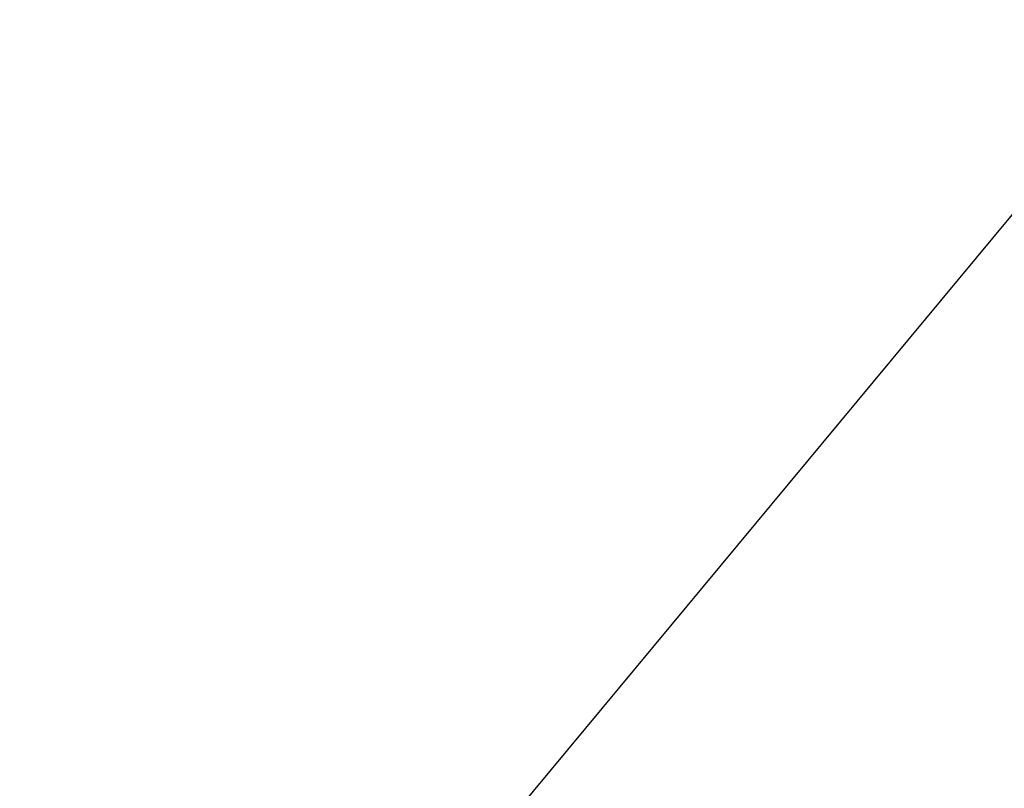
# Model space of a CAD drawing. Header units: millimetres. Extents: x -225 to 225, y 20 to 511.
# Tile 148 of 256: x -195.25 to -195.1984, y 40.753 to 40.7933. Entities that reach past the tile are written whole.
import ezdxf

# ---------------------------------------------------------------- set-up
doc = ezdxf.new("R2010")
doc.units = ezdxf.units.MM
doc.layers.add('SISTA 05_tapissée', color=7, linetype='Continuous', true_color=0xffffff)

msp = doc.modelspace()

# ---------------------------------------------------------------- linework, layer by layer
at = {"layer": 'SISTA 05_tapissée', "color": 7, "true_color": 0xffffff}
msp.add_line((-194.619367, 41.479411, 774.853553), (-197.535166, 37.970565, 774.853553), dxfattribs=at)
msp.add_arc((-169.208847, 72.287342, 779.5), 40, 210.3017693, 231.9916741, dxfattribs=at)
at = {"layer": 'SISTA 05_tapissée', "color": 7, "true_color": 0xffffff, "extrusion": (-0.787921, 0.615776, 0)}
msp.add_arc((87.238009, 775, 177.83606), 4.5, 0, 90, dxfattribs=at)
at = {"layer": 'SISTA 05_tapissée', "color": 7, "true_color": 0xffffff}
for points, knots in [([(-203.758354, 52.132226, 779.499999), (-203.027642, 51.114229, 779.499999), (-202.254056, 50.124323, 779.499999), (-201.06345, 48.660049, 779.499999), (-200.655322, 48.168627, 779.499999), (-199.837169, 47.199548, 779.499999), (-199.419518, 46.712904, 779.499999), (-198.588125, 45.758858, 779.499999), (-198.164258, 45.279795, 779.499999), (-197.319411, 44.341404, 779.499999), (-196.88926, 43.871842, 779.499999), (-196.025723, 42.950641, 779.499999), (-195.586857, 42.493093, 779.499999), (-194.708314, 41.606428, 779.499999), (-194.266835, 41.174786, 779.5), (-193.816222, 40.753478, 779.5)], [0.045522, 0.045522, 0.045522, 0.045522, 3.812719, 3.812719, 5.719078, 5.719078, 7.625438, 7.625438, 9.5234, 9.5234, 11.421362, 11.421362, 13.319324, 13.319324, 15.173896, 15.173896, 15.173896, 15.173896]), ([(-203.751205, 52.118699, 779.5), (-203.023068, 51.104979, 779.5), (-202.252521, 50.119096, 779.5), (-201.06508, 48.658705, 779.5), (-200.656943, 48.167273, 779.5), (-199.83877, 47.198182, 779.5), (-199.421106, 46.711534, 779.5), (-198.589683, 45.757485, 779.5), (-198.165799, 45.278423, 779.5), (-197.320913, 44.340036, 779.5), (-196.890738, 43.870477, 779.5), (-196.027151, 42.94928, 779.5), (-195.588257, 42.491735, 779.5), (-194.713045, 41.608491, 779.5), (-194.275038, 41.180165, 779.5), (-193.828053, 40.76198, 779.5)], [0.060712, 0.060712, 0.060712, 0.060712, 3.812719, 3.812719, 5.719078, 5.719078, 7.625438, 7.625438, 9.5234, 9.5234, 11.421362, 11.421362, 13.319324, 13.319324, 15.159418, 15.159418, 15.159418, 15.159418]), ([(-193.839887, 40.77049, 779.5), (-194.283246, 41.185549, 779.5), (-194.717779, 41.610555, 779.5), (-195.589658, 42.490377, 779.5), (-196.02858, 42.94792, 779.5), (-196.892217, 43.869112, 779.5), (-197.322414, 44.338668, 779.5), (-198.167341, 45.277052, 779.5), (-198.591242, 45.756112, 779.5), (-199.422694, 46.710164, 779.5), (-199.84037, 47.196815, 779.5), (-200.658564, 48.16592, 779.5), (-201.06671, 48.657361, 779.5), (-202.250985, 50.113868, 779.5), (-203.018491, 51.095725, 779.5), (-203.744046, 52.10517, 779.5)], [0, 0, 0, 0, 0.12115, 0.12115, 0.247101, 0.247101, 0.373052, 0.373052, 0.499003, 0.499003, 0.625512, 0.625512, 0.75202, 0.75202, 1, 1, 1, 1])]:
    msp.add_open_spline(points, degree=3, knots=knots, dxfattribs=at)

doc.saveas('drawing.dxf')
